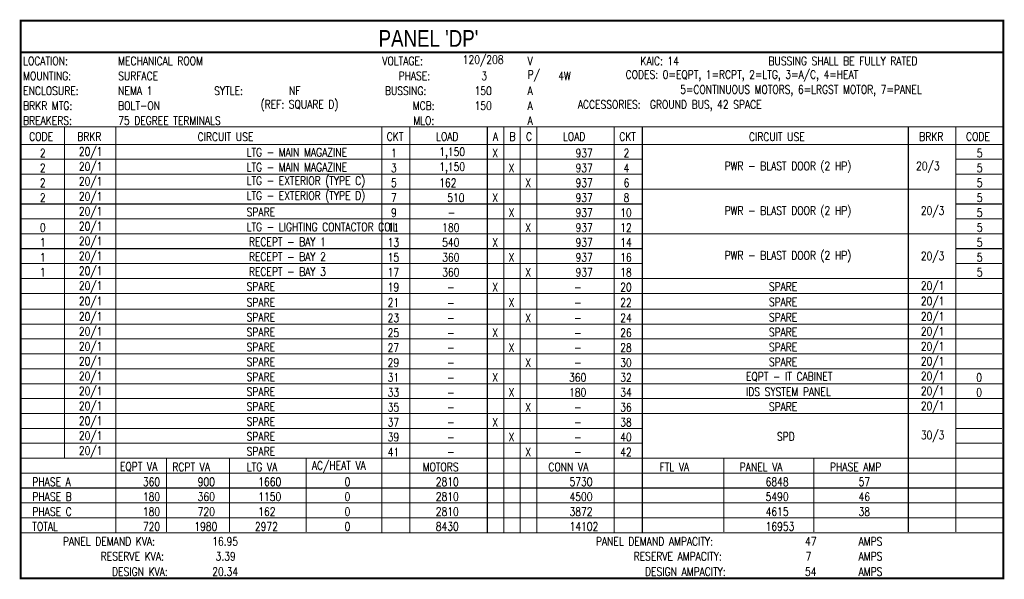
# Model space of a CAD drawing. Header units: inches. Extents: x 0.5 to 30.2, y 1.8 to 19.7.
# Tile 1 of 2: x 0.5 to 15.1, y 11.3 to 19.6. Entities that reach past the tile are written whole.
import ezdxf

# ---------------------------------------------------------------- set-up
doc = ezdxf.new("R2010")
doc.units = ezdxf.units.IN
doc.header["$MEASUREMENT"] = 0
doc.layers.add('E-ANNO-NOTE', color=2, linetype='Continuous')
doc.styles.add('Annotative', font='romans.shx', dxfattribs={"width": 0.8, "height": 0.125})
doc.styles.add('TITLES', font='swiss.ttf', dxfattribs={"width": 0.8, "height": 0.25})

msp = doc.modelspace()

# ---------------------------------------------------------------- linework, layer by layer
at = {"layer": 'E-ANNO-NOTE', "lineweight": -3, "const_width": 0.0312}
msp.add_lwpolyline([(15.129, 11.267), (0.468, 11.267), (0.468, 19.591), (15.129, 19.591)], close=True, dxfattribs=at)
at = {"layer": 'E-ANNO-NOTE', "lineweight": -3}
for points, const_width in [([(0.468, 19.12), (15.129, 19.12)], 0.0312), ([(0.468, 18.007), (15.129, 18.007)], 0.0156), ([(1.119, 13.069), (1.119, 18.007)], 0.0156), ([(1.886, 11.947), (1.886, 18.007)], 0.0156), ([(5.854, 11.947), (5.854, 18.007)], 0.0156), ([(6.274, 11.947), (6.274, 18.007)], 0.0156), ([(7.43, 11.947), (7.43, 18.007)], 0.0156), ([(7.676, 11.947), (7.676, 18.007)], 0.0156), ([(7.922, 11.947), (7.922, 18.007)], 0.0156), ([(8.169, 11.947), (8.169, 18.007)], 0.0156), ([(9.324, 11.947), (9.324, 18.007)], 0.0156), ([(9.743, 11.947), (9.743, 18.007)], 0.0156), ([(13.712, 11.956), (13.712, 18.007)], 0.0156), ([(14.42, 11.956), (14.42, 18.007)], 0.0156), ([(0.468, 17.745), (15.129, 17.745)], 0.0156), ([(0.46, 17.523), (1.119, 17.523)], 0.0156), ([(1.119, 17.523), (9.734, 17.523)], 0.0156), ([(14.429, 17.523), (15.111, 17.523)], 0.0156), ([(0.46, 17.3), (1.119, 17.3)], 0.0156), ([(1.119, 17.3), (9.734, 17.3)], 0.0156), ([(14.429, 17.3), (15.111, 17.3)], 0.0156), ([(0.46, 17.078), (15.12, 17.078)], 0.0156), ([(0.46, 16.855), (9.734, 16.855)], 0.0156), ([(14.429, 16.855), (15.111, 16.855)], 0.0156), ([(0.46, 16.633), (9.734, 16.633)], 0.0156), ([(14.429, 16.633), (15.111, 16.633)], 0.0156), ([(0.46, 16.41), (15.12, 16.41)], 0.0156), ([(0.46, 16.188), (9.743, 16.188)], 0.0156), ([(14.429, 16.188), (15.111, 16.188)], 0.0156), ([(0.46, 15.965), (9.743, 15.965)], 0.0156), ([(14.429, 15.965), (15.111, 15.965)], 0.0156), ([(0.468, 15.743), (15.129, 15.743)], 0.0156), ([(0.46, 15.52), (14.42, 15.52)], 0.0156), ([(14.429, 15.52), (15.111, 15.52)], 0.0156), ([(0.46, 15.285), (14.42, 15.285)], 0.0156), ([(14.429, 15.285), (15.111, 15.285)], 0.0156), ([(0.468, 15.062), (15.129, 15.062)], 0.0156), ([(0.46, 14.84), (14.42, 14.84)], 0.0156), ([(14.429, 14.84), (15.111, 14.84)], 0.0156), ([(0.46, 14.617), (14.42, 14.617)], 0.0156), ([(14.429, 14.617), (15.111, 14.617)], 0.0156), ([(0.46, 14.395), (15.12, 14.395)], 0.0156), ([(0.46, 14.172), (15.12, 14.172)], 0.0156), ([(0.46, 13.95), (15.12, 13.95)], 0.0156), ([(0.46, 13.727), (15.12, 13.727)], 0.0156), ([(0.46, 13.505), (1.119, 13.505)], 0.0156), ([(1.119, 13.505), (9.734, 13.505)], 0.0156), ([(14.429, 13.505), (15.111, 13.505)], 0.0156), ([(0.46, 13.282), (1.119, 13.282)], 0.0156), ([(1.119, 13.282), (9.734, 13.282)], 0.0156), ([(14.429, 13.282), (15.111, 13.282)], 0.0156), ([(0.468, 13.06), (15.129, 13.06)], 0.0156), ([(2.643, 11.956), (2.643, 13.051)], 0.0156), ([(3.583, 11.956), (3.583, 13.051)], 0.0156), ([(4.725, 11.956), (4.725, 13.051)], 0.0156), ([(10.957, 11.956), (10.957, 13.051)], 0.0156), ([(12.302, 11.956), (12.302, 13.051)], 0.0156), ([(0.468, 12.837), (15.129, 12.837)], 0.0156), ([(0.468, 12.615), (15.129, 12.615)], 0.0156), ([(0.468, 12.392), (15.129, 12.392)], 0.0156), ([(0.468, 12.17), (15.129, 12.17)], 0.0156), ([(0.468, 11.947), (15.129, 11.947)], 0.0156)]:
    msp.add_lwpolyline(points, dxfattribs=dict(at, const_width=const_width))

# ---------------------------------------------------------------- texts
at = {"layer": 'E-ANNO-NOTE', "lineweight": -3, "attachment_point": 4}
for s, insert, char_height, style in [("PANEL 'DP' ", (5.807, 19.327), 0.25, 'TITLES'), ('LOCATION:', (0.503, 18.99), 0.125, 'Annotative'), ('MECHANICAL ROOM', (1.921, 18.99), 0.125, 'Annotative'), ('VOLTAGE:', (5.863, 18.99), 0.125, 'Annotative'), ('120/208', (7.064, 18.99), 0.125, 'Annotative'), ('V', (8.032, 18.99), 0.125, 'Annotative'), ('KAIC: 14', (9.715, 18.99), 0.125, 'Annotative'), ('BUSSING SHALL BE FULLY RATED', (11.625, 18.99), 0.125, 'Annotative'), ('MOUNTING:', (0.503, 18.767), 0.125, 'Annotative'), ('SURFACE', (1.921, 18.767), 0.125, 'Annotative'), ('PHASE:', (6.105, 18.767), 0.125, 'Annotative'), ('3', (7.341, 18.767), 0.125, 'Annotative'), ('P/', (8.032, 18.767), 0.125, 'Annotative'), ('4W', (8.487, 18.767), 0.125, 'Annotative'), ('CODES: 0=EQPT, 1=RCPT, 2=LTG, 3=A/C, 4=HEAT', (9.494, 18.767), 0.125, 'Annotative'), ('ENCLOSURE:', (0.503, 18.545), 0.125, 'Annotative'), ('NEMA 1', (1.921, 18.545), 0.125, 'Annotative'), ('SYTLE:', (3.354, 18.545), 0.125, 'Annotative'), ('NF', (4.472, 18.545), 0.125, 'Annotative'), ('BUSSING:', (5.903, 18.545), 0.125, 'Annotative'), ('150', (7.24, 18.545), 0.125, 'Annotative'), ('A', (8.032, 18.545), 0.125, 'Annotative'), ('5=CONTINUOUS MOTORS, 6=LRGST MOTOR, 7=PANEL', (10.308, 18.545), 0.125, 'Annotative'), ('BRKR MTG:', (0.503, 18.322), 0.125, 'Annotative'), ('BOLT-ON', (1.921, 18.322), 0.125, 'Annotative'), ('(REF: SQUARE D)', (4.047, 18.322), 0.125, 'Annotative'), ('MCB:', (6.316, 18.322), 0.125, 'Annotative'), ('150', (7.24, 18.322), 0.125, 'Annotative'), ('A', (8.032, 18.322), 0.125, 'Annotative'), ('ACCESSORIES:  GROUND BUS, 42 SPACE', (8.78, 18.322), 0.125, 'Annotative'), ('BREAKERS:', (0.503, 18.1), 0.125, 'Annotative'), ('75 DEGREE TERMINALS', (1.921, 18.1), 0.125, 'Annotative'), ('MLO:', (6.325, 18.1), 0.125, 'Annotative'), ('A', (8.032, 18.1), 0.125, 'Annotative'), ('CODE', (0.593, 17.862), 0.125, 'Annotative'), ('BRKR', (1.31, 17.862), 0.125, 'Annotative'), ('CIRCUIT USE', (3.107, 17.858), 0.125, 'Annotative'), ('CKT', (5.929, 17.862), 0.125, 'Annotative'), ('LOAD', (6.665, 17.862), 0.125, 'Annotative'), ('A', (7.515, 17.862), 0.125, 'Annotative'), ('B', (7.761, 17.862), 0.125, 'Annotative'), ('C', (8.007, 17.862), 0.125, 'Annotative'), ('LOAD', (8.558, 17.862), 0.125, 'Annotative'), ('CKT', (9.399, 17.862), 0.125, 'Annotative'), ('CIRCUIT USE', (11.334, 17.858), 0.125, 'Annotative'), ('BRKR', (13.874, 17.862), 0.125, 'Annotative'), ('CODE', (14.574, 17.862), 0.125, 'Annotative'), ('\\pxqc;LTG - MAIN MAGAZINE', (3.838, 17.627), 0.125, 'Annotative'), ('2', (0.753, 17.615), 0.125, 'Annotative'), ('20/1', (1.335, 17.618), 0.125, 'Annotative'), ('1', (5.993, 17.615), 0.125, 'Annotative'), ('1,150', (6.712, 17.615), 0.125, 'Annotative'), ('X', (7.503, 17.615), 0.125, 'Annotative'), ('\\pxqc;937', (8.747, 17.615), 0.125, 'Annotative'), ('2', (9.463, 17.615), 0.125, 'Annotative'), ('5', (14.734, 17.615), 0.125, 'Annotative'), ('20/1', (1.335, 17.395), 0.125, 'Annotative'), ('\\pxqc;LTG - MAIN MAGAZINE', (3.838, 17.405), 0.125, 'Annotative'), ('PWR - BLAST DOOR (2 HP)', (10.97, 17.402), 0.125, 'Annotative'), ('20/3', (13.828, 17.402), 0.125, 'Annotative'), ('2', (0.753, 17.393), 0.125, 'Annotative'), ('\\pxqc;LTG - EXTERIOR (TYPE C)', (3.838, 17.182), 0.125, 'Annotative'), ('3', (5.993, 17.393), 0.125, 'Annotative'), ('1,150', (6.712, 17.393), 0.125, 'Annotative'), ('X', (7.749, 17.393), 0.125, 'Annotative'), ('\\pxqc;937', (8.747, 17.393), 0.125, 'Annotative'), ('4', (9.463, 17.393), 0.125, 'Annotative'), ('5', (14.734, 17.393), 0.125, 'Annotative'), ('2', (0.753, 17.171), 0.125, 'Annotative'), ('20/1', (1.335, 17.173), 0.125, 'Annotative'), ('5', (5.993, 17.171), 0.125, 'Annotative'), ('162', (6.712, 17.171), 0.125, 'Annotative'), ('X', (7.995, 17.171), 0.125, 'Annotative'), ('\\pxqc;937', (8.747, 17.171), 0.125, 'Annotative'), ('6', (9.463, 17.171), 0.125, 'Annotative'), ('5', (14.734, 17.171), 0.125, 'Annotative'), ('\\pxqc;LTG - EXTERIOR (TYPE D)', (3.838, 16.96), 0.125, 'Annotative'), ('2', (0.753, 16.948), 0.125, 'Annotative'), ('20/1', (1.335, 16.948), 0.125, 'Annotative'), ('7', (5.993, 16.948), 0.125, 'Annotative'), ('\\pxqc;510', (6.832, 16.948), 0.125, 'Annotative'), ('X', (7.503, 16.948), 0.125, 'Annotative'), ('\\pxqc;937', (8.747, 16.948), 0.125, 'Annotative'), ('8', (9.463, 16.948), 0.125, 'Annotative'), ('5', (14.734, 16.948), 0.125, 'Annotative'), ('20/1', (1.335, 16.725), 0.125, 'Annotative'), ('\\pxqc;SPARE', (3.838, 16.735), 0.125, 'Annotative'), ('9', (5.993, 16.725), 0.125, 'Annotative'), ('X', (7.749, 16.725), 0.125, 'Annotative'), ('\\pxqc;937', (8.747, 16.726), 0.125, 'Annotative'), ('10', (9.413, 16.725), 0.125, 'Annotative'), ('PWR - BLAST DOOR (2 HP)', (10.97, 16.735), 0.125, 'Annotative'), ('20/3', (13.899, 16.735), 0.125, 'Annotative'), ('5', (14.734, 16.726), 0.125, 'Annotative'), ('\\pxqc;LTG - LIGHTING CONTACTOR COIL', (3.838, 16.512), 0.125, 'Annotative'), ('\\pxqc;-', (6.832, 16.726), 0.125, 'Annotative'), ('0', (0.753, 16.503), 0.125, 'Annotative'), ('20/1', (1.335, 16.503), 0.125, 'Annotative'), ('\\pxqc;RECEPT - BAY 1 ', (3.838, 16.29), 0.125, 'Annotative'), ('11', (5.943, 16.503), 0.125, 'Annotative'), ('180', (6.756, 16.503), 0.125, 'Annotative'), ('X', (7.995, 16.503), 0.125, 'Annotative'), ('\\pxqc;937', (8.747, 16.503), 0.125, 'Annotative'), ('12', (9.413, 16.503), 0.125, 'Annotative'), ('5', (14.734, 16.503), 0.125, 'Annotative'), ('1', (0.753, 16.281), 0.125, 'Annotative'), ('20/1', (1.335, 16.28), 0.125, 'Annotative'), ('13', (5.943, 16.28), 0.125, 'Annotative'), ('540', (6.756, 16.281), 0.125, 'Annotative'), ('X', (7.503, 16.28), 0.125, 'Annotative'), ('\\pxqc;937', (8.747, 16.281), 0.125, 'Annotative'), ('14', (9.413, 16.28), 0.125, 'Annotative'), ('5', (14.734, 16.281), 0.125, 'Annotative'), ('\\pxqc;RECEPT - BAY 2 ', (3.838, 16.067), 0.125, 'Annotative'), ('1', (0.753, 16.058), 0.125, 'Annotative'), ('20/1', (1.335, 16.058), 0.125, 'Annotative'), ('15', (5.943, 16.058), 0.125, 'Annotative'), ('360', (6.756, 16.058), 0.125, 'Annotative'), ('X', (7.749, 16.058), 0.125, 'Annotative'), ('\\pxqc;937', (8.747, 16.058), 0.125, 'Annotative'), ('16', (9.413, 16.058), 0.125, 'Annotative'), ('PWR - BLAST DOOR (2 HP)', (10.97, 16.067), 0.125, 'Annotative'), ('20/3', (13.899, 16.058), 0.125, 'Annotative'), ('5', (14.734, 16.058), 0.125, 'Annotative'), ('1', (0.753, 15.836), 0.125, 'Annotative'), ('20/1', (1.335, 15.836), 0.125, 'Annotative'), ('\\pxqc;RECEPT - BAY 3 ', (3.838, 15.845), 0.125, 'Annotative'), ('17', (5.943, 15.836), 0.125, 'Annotative'), ('360', (6.756, 15.836), 0.125, 'Annotative'), ('X', (7.995, 15.836), 0.125, 'Annotative'), ('\\pxqc;937', (8.747, 15.836), 0.125, 'Annotative'), ('18', (9.413, 15.836), 0.125, 'Annotative'), ('5', (14.734, 15.836), 0.125, 'Annotative'), ('20/1', (1.335, 15.613), 0.125, 'Annotative'), ('SPARE', (3.838, 15.622), 0.125, 'Annotative'), ('19', (5.943, 15.613), 0.125, 'Annotative'), ('-', (6.83, 15.613), 0.125, 'Annotative'), ('X', (7.503, 15.613), 0.125, 'Annotative'), ('-', (8.726, 15.613), 0.125, 'Annotative'), ('20', (9.413, 15.613), 0.125, 'Annotative'), ('SPARE', (11.631, 15.622), 0.125, 'Annotative'), ('20/1', (13.899, 15.613), 0.125, 'Annotative'), ('20/1', (1.335, 15.384), 0.125, 'Annotative'), ('SPARE', (3.838, 15.387), 0.125, 'Annotative'), ('21', (5.943, 15.384), 0.125, 'Annotative'), ('X', (7.749, 15.384), 0.125, 'Annotative'), ('22', (9.413, 15.384), 0.125, 'Annotative'), ('SPARE', (11.631, 15.393), 0.125, 'Annotative'), ('20/1', (13.899, 15.384), 0.125, 'Annotative'), ('-', (6.83, 15.377), 0.125, 'Annotative'), ('-', (8.726, 15.384), 0.125, 'Annotative'), ('20/1', (1.335, 15.155), 0.125, 'Annotative'), ('SPARE', (3.838, 15.164), 0.125, 'Annotative'), ('23', (5.943, 15.155), 0.125, 'Annotative'), ('-', (6.83, 15.155), 0.125, 'Annotative'), ('X', (7.995, 15.155), 0.125, 'Annotative'), ('-', (8.726, 15.155), 0.125, 'Annotative'), ('24', (9.413, 15.155), 0.125, 'Annotative'), ('SPARE', (11.631, 15.164), 0.125, 'Annotative'), ('20/1', (13.899, 15.155), 0.125, 'Annotative'), ('20/1', (1.335, 14.932), 0.125, 'Annotative'), ('SPARE', (3.838, 14.942), 0.125, 'Annotative'), ('25', (5.943, 14.932), 0.125, 'Annotative'), ('X', (7.503, 14.932), 0.125, 'Annotative'), ('26', (9.413, 14.932), 0.125, 'Annotative'), ('SPARE', (11.631, 14.942), 0.125, 'Annotative'), ('20/1', (13.899, 14.932), 0.125, 'Annotative'), ('-', (6.83, 14.932), 0.125, 'Annotative'), ('-', (8.726, 14.932), 0.125, 'Annotative'), ('20/1', (1.335, 14.71), 0.125, 'Annotative'), ('SPARE', (3.838, 14.719), 0.125, 'Annotative'), ('27', (5.943, 14.71), 0.125, 'Annotative'), ('-', (6.83, 14.71), 0.125, 'Annotative'), ('X', (7.749, 14.71), 0.125, 'Annotative'), ('-', (8.726, 14.71), 0.125, 'Annotative'), ('28', (9.413, 14.71), 0.125, 'Annotative'), ('SPARE', (11.631, 14.719), 0.125, 'Annotative'), ('20/1', (13.899, 14.71), 0.125, 'Annotative'), ('20/1', (1.335, 14.487), 0.125, 'Annotative'), ('SPARE', (3.838, 14.497), 0.125, 'Annotative'), ('29', (5.943, 14.487), 0.125, 'Annotative'), ('X', (7.995, 14.487), 0.125, 'Annotative'), ('30', (9.413, 14.487), 0.125, 'Annotative'), ('SPARE', (11.631, 14.497), 0.125, 'Annotative'), ('20/1', (13.899, 14.487), 0.125, 'Annotative'), ('-', (6.83, 14.487), 0.125, 'Annotative'), ('-', (8.726, 14.487), 0.125, 'Annotative'), ('20/1', (1.335, 14.265), 0.125, 'Annotative'), ('SPARE', (3.838, 14.274), 0.125, 'Annotative'), ('31', (5.943, 14.265), 0.125, 'Annotative'), ('-', (6.83, 14.265), 0.125, 'Annotative'), ('X', (7.503, 14.265), 0.125, 'Annotative'), ('360', (8.65, 14.265), 0.125, 'Annotative'), ('32', (9.413, 14.265), 0.125, 'Annotative'), ('EQPT - IT CABINET', (11.29, 14.274), 0.125, 'Annotative'), ('20/1', (13.899, 14.265), 0.125, 'Annotative'), ('0', (14.725, 14.265), 0.125, 'Annotative'), ('20/1', (1.335, 14.042), 0.125, 'Annotative'), ('SPARE', (3.838, 14.052), 0.125, 'Annotative'), ('33', (5.943, 14.042), 0.125, 'Annotative'), ('X', (7.749, 14.042), 0.125, 'Annotative'), ('180', (8.65, 14.042), 0.125, 'Annotative'), ('34', (9.413, 14.042), 0.125, 'Annotative'), ('IDS SYSTEM PANEL', (11.29, 14.052), 0.125, 'Annotative'), ('20/1', (13.899, 14.042), 0.125, 'Annotative'), ('0', (14.725, 14.043), 0.125, 'Annotative'), ('-', (6.83, 14.042), 0.125, 'Annotative'), ('20/1', (1.335, 13.82), 0.125, 'Annotative'), ('SPARE', (3.838, 13.829), 0.125, 'Annotative'), ('35', (5.943, 13.82), 0.125, 'Annotative'), ('-', (6.83, 13.82), 0.125, 'Annotative'), ('X', (7.995, 13.82), 0.125, 'Annotative'), ('-', (8.726, 13.82), 0.125, 'Annotative'), ('36', (9.413, 13.82), 0.125, 'Annotative'), ('SPARE', (11.631, 13.829), 0.125, 'Annotative'), ('20/1', (13.899, 13.82), 0.125, 'Annotative'), ('20/1', (1.335, 13.597), 0.125, 'Annotative'), ('SPARE', (3.838, 13.607), 0.125, 'Annotative'), ('37', (5.943, 13.597), 0.125, 'Annotative'), ('X', (7.503, 13.597), 0.125, 'Annotative'), ('38', (9.413, 13.597), 0.125, 'Annotative'), ('-', (6.83, 13.597), 0.125, 'Annotative'), ('-', (8.726, 13.597), 0.125, 'Annotative'), ('20/1', (1.335, 13.375), 0.125, 'Annotative'), ('SPARE', (3.838, 13.384), 0.125, 'Annotative'), ('39', (5.943, 13.375), 0.125, 'Annotative'), ('-', (6.83, 13.375), 0.125, 'Annotative'), ('X', (7.749, 13.375), 0.125, 'Annotative'), ('-', (8.726, 13.375), 0.125, 'Annotative'), ('40', (9.413, 13.375), 0.125, 'Annotative'), ('SPD', (11.752, 13.384), 0.125, 'Annotative'), ('30/3', (13.899, 13.384), 0.125, 'Annotative'), ('20/1', (1.335, 13.152), 0.125, 'Annotative'), ('SPARE', (3.838, 13.162), 0.125, 'Annotative'), ('41', (5.943, 13.152), 0.125, 'Annotative'), ('X', (7.995, 13.152), 0.125, 'Annotative'), ('42', (9.413, 13.152), 0.125, 'Annotative'), ('-', (6.83, 13.152), 0.125, 'Annotative'), ('-', (8.726, 13.152), 0.125, 'Annotative'), ('EQPT VA', (1.948, 12.93), 0.125, 'Annotative'), ('RCPT VA', (2.73, 12.93), 0.125, 'Annotative'), ('LTG VA', (3.841, 12.93), 0.125, 'Annotative'), ('AC/HEAT VA', (4.811, 12.93), 0.125, 'Annotative'), ('MOTORS', (6.465, 12.93), 0.125, 'Annotative'), ('CONN VA', (8.342, 12.93), 0.125, 'Annotative'), ('FTL VA', (10.001, 12.93), 0.125, 'Annotative'), ('PANEL VA', (11.196, 12.93), 0.125, 'Annotative'), ('PHASE AMP', (12.543, 12.93), 0.125, 'Annotative'), ('  PHASE A', (0.503, 12.707), 0.125, 'Annotative'), ('1660', (4.012, 12.707), 0.125, 'Annotative'), ('0', (5.299, 12.707), 0.125, 'Annotative'), ('2810', (6.661, 12.707), 0.125, 'Annotative'), ('57', (12.97, 12.707), 0.125, 'Annotative'), ('\\pxqc;360', (2.29, 12.707), 0.125, 'Annotative'), ('\\pxqc;900', (3.108, 12.707), 0.125, 'Annotative'), ('\\pxqc;5730', (8.657, 12.707), 0.125, 'Annotative'), ('\\pxqc;6848', (11.583, 12.707), 0.125, 'Annotative'), ('  PHASE B', (0.503, 12.485), 0.125, 'Annotative'), ('\\pxqc;180', (2.29, 12.485), 0.125, 'Annotative'), ('\\pxqc;360', (3.108, 12.485), 0.125, 'Annotative'), ('1150', (4.012, 12.485), 0.125, 'Annotative'), ('0', (5.299, 12.485), 0.125, 'Annotative'), ('2810', (6.661, 12.485), 0.125, 'Annotative'), ('\\pxqc;4500', (8.657, 12.485), 0.125, 'Annotative'), ('\\pxqc;5490', (11.583, 12.485), 0.125, 'Annotative'), ('46', (12.97, 12.485), 0.125, 'Annotative'), ('  PHASE C', (0.503, 12.262), 0.125, 'Annotative'), ('162', (4.012, 12.262), 0.125, 'Annotative'), ('0', (5.299, 12.262), 0.125, 'Annotative'), ('2810', (6.661, 12.262), 0.125, 'Annotative'), ('38', (12.97, 12.262), 0.125, 'Annotative'), ('\\pxqc;180', (2.29, 12.262), 0.125, 'Annotative'), ('\\pxqc;720', (3.108, 12.262), 0.125, 'Annotative'), ('\\pxqc;3872', (8.657, 12.262), 0.125, 'Annotative'), ('\\pxqc;4615', (11.583, 12.262), 0.125, 'Annotative'), ('  TOTAL', (0.503, 12.04), 0.125, 'Annotative'), ('\\pxqc;720', (2.29, 12.04), 0.125, 'Annotative'), ('\\pxqc;1980', (3.058, 12.04), 0.125, 'Annotative'), ('2972', (3.962, 12.04), 0.125, 'Annotative'), ('0', (5.299, 12.04), 0.125, 'Annotative'), ('8430', (6.661, 12.04), 0.125, 'Annotative'), ('\\pxqc;14102', (8.657, 12.04), 0.125, 'Annotative'), ('\\pxqc;16953', (11.583, 12.04), 0.125, 'Annotative'), ('PANEL DEMAND KVA:', (1.096, 11.817), 0.125, 'Annotative'), ('16.95', (3.325, 11.817), 0.125, 'Annotative'), ('PANEL DEMAND AMPACITY:', (9.05, 11.817), 0.125, 'Annotative'), ('47', (12.171, 11.817), 0.125, 'Annotative'), ('AMPS', (12.97, 11.817), 0.125, 'Annotative'), ('RESERVE KVA:', (1.66, 11.595), 0.125, 'Annotative'), ('3.39', (3.375, 11.595), 0.125, 'Annotative'), ('RESERVE AMPACITY:', (9.613, 11.595), 0.125, 'Annotative'), ('7', (12.181, 11.595), 0.125, 'Annotative'), ('AMPS', (12.97, 11.595), 0.125, 'Annotative'), ('DESIGN KVA:', (1.83, 11.366), 0.125, 'Annotative'), ('20.34', (3.325, 11.366), 0.125, 'Annotative'), ('DESIGN AMPACITY:', (9.783, 11.366), 0.125, 'Annotative'), ('54', (12.171, 11.366), 0.125, 'Annotative'), ('AMPS', (12.97, 11.366), 0.125, 'Annotative')]:
    msp.add_mtext(s, dxfattribs=dict(at, insert=insert, char_height=char_height, style=style))

doc.saveas('drawing.dxf')
